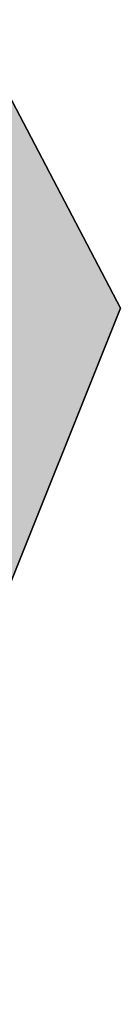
# Model space of a CAD drawing. Header units: millimetres. Extents: x -79464 to -76785, y -3788210 to -3782955.
# Tile 47 of 131: x -78332.6876 to -78332.672, y -3785139.0704 to -3785138.9153. Entities that reach past the tile are written whole.
import ezdxf

# ---------------------------------------------------------------- set-up
doc = ezdxf.new("R2010")
doc.units = ezdxf.units.MM
doc.header["$LTSCALE"] = 8
doc.header["$MEASUREMENT"] = 0
doc.layers.add('VPM TEMPLATE', color=7, linetype='Continuous')

msp = doc.modelspace()

# ---------------------------------------------------------------- hatches: boundary and pattern name
at = {"layer": 'VPM TEMPLATE'}
for color, points in [(7, [(-78333.11047, -3785138.07362), (-78333.29961, -3785137.63794), (-78333.45661, -3785137.16911), (-78333.61361, -3785136.73343), (-78333.77061, -3785136.29652), (-78333.8967, -3785135.82892), (-78334.02156, -3785135.39201), (-78334.90174, -3785135.76633), (-78335.68673, -3785136.17133), (-78336.34687, -3785136.60825), (-78336.91182, -3785137.07584), (-78337.38282, -3785137.54343), (-78337.69681, -3785138.07362), (-78337.91686, -3785138.60381), (-78337.97991, -3785139.13399), (-78337.88595, -3785139.66418), (-78337.66591, -3785140.19437), (-78337.31977, -3785140.66196), (-78336.84877, -3785141.16146), (-78336.28382, -3785141.59838), (-78335.56064, -3785142.00338), (-78334.77565, -3785142.3777), (-78333.8967, -3785142.72011), (-78333.80151, -3785142.25252), (-78333.67666, -3785141.81683), (-78333.58624, -3785141.50132), (-78333.92761, -3785141.25474), (-78333.39381, -3785140.19486), (-78333.20518, -3785140.28849), (-78332.67162, -3785138.96074), (-78332.89166, -3785138.54244)]), (3, [(-78335.56064, -3785142.00338), (-78336.28382, -3785141.59838), (-78336.84877, -3785141.16146), (-78337.31977, -3785140.66196), (-78337.66591, -3785140.19437), (-78337.88595, -3785139.66418), (-78337.97991, -3785139.13399), (-78337.91686, -3785138.60381), (-78337.69681, -3785138.07362), (-78337.38282, -3785137.54343), (-78336.91182, -3785137.07584), (-78336.34687, -3785136.60825), (-78335.68673, -3785136.17133), (-78334.90174, -3785135.76633), (-78334.02156, -3785135.39201), (-78333.8967, -3785135.82892), (-78333.77061, -3785136.29652), (-78333.61361, -3785136.73343), (-78333.45661, -3785137.16911), (-78333.29961, -3785137.63794), (-78333.11047, -3785138.07362), (-78332.89166, -3785138.54244), (-78332.67162, -3785138.96074), (-78333.20518, -3785140.28849), (-78333.39381, -3785140.19486), (-78333.92761, -3785141.25474), (-78333.58624, -3785141.50132), (-78333.80151, -3785142.25252), (-78333.8967, -3785142.72011), (-78334.77565, -3785142.3777)])]:
    msp.add_hatch(color=color, dxfattribs=at).paths.add_polyline_path(points, flags=0)

# ---------------------------------------------------------------- linework, layer by layer
at = {"layer": 'VPM TEMPLATE', "color": 7}
msp.add_lwpolyline([(-78337.91686, -3785138.60381), (-78337.97991, -3785139.13399), (-78337.88595, -3785139.66418), (-78337.66591, -3785140.19437), (-78337.31977, -3785140.66196), (-78336.84877, -3785141.16146), (-78336.28382, -3785141.59838), (-78335.56064, -3785142.00338), (-78334.77565, -3785142.3777), (-78333.8967, -3785142.72011), (-78333.80151, -3785142.25252), (-78333.67666, -3785141.81683), (-78333.58624, -3785141.50132), (-78333.92761, -3785141.25474), (-78333.39381, -3785140.19486), (-78333.20518, -3785140.28849), (-78332.67162, -3785138.96074), (-78332.89166, -3785138.54244)], dxfattribs=at)
at = {"layer": 'VPM TEMPLATE', "color": 3}
msp.add_lwpolyline([(-78332.89166, -3785138.54244), (-78332.67162, -3785138.96074), (-78333.20518, -3785140.28849), (-78333.39381, -3785140.19486), (-78333.92761, -3785141.25474), (-78333.58624, -3785141.50132), (-78333.80151, -3785142.25252), (-78333.8967, -3785142.72011), (-78334.77565, -3785142.3777), (-78335.56064, -3785142.00338)], dxfattribs=at)
at = {"layer": 'VPM TEMPLATE', "color": 7, "lineweight": 9}
msp.add_lwpolyline([(-78332.89166, -3785138.54244), (-78332.67162, -3785138.96074), (-78333.20518, -3785140.28849)], dxfattribs=at)

doc.saveas('drawing.dxf')
